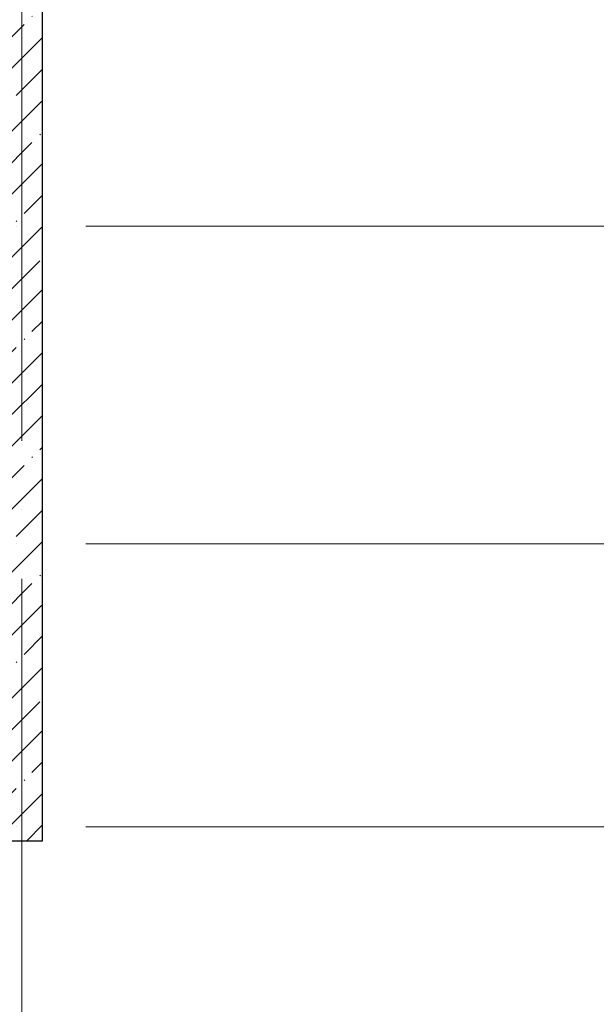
# Model space of a CAD drawing. Header units: millimetres. Extents: x -30540 to 175469, y -11730 to 122288.
# Tile 115 of 119: x 120690 to 124864, y 74165 to 81295. Entities that reach past the tile are written whole.
import ezdxf

# ---------------------------------------------------------------- set-up
doc = ezdxf.new("R2010")
doc.units = ezdxf.units.MM
doc.linetypes.add('ADSK_Линия сетки', pattern=[5000, 4000, -500, 0, -500])
for name, color, linetype, lineweight in [('A-WALL-____-MCUT', 7, 'Continuous', 40), ('A-WALL-____-PATT', 7, 'Continuous', 40), ('S-GRID-____-OTLN', 7, 'Continuous', 9)]:
    doc.layers.add(name, color=color, linetype=linetype, lineweight=lineweight)

# ---------------------------------------------------------------- blocks, each defined once
blk = doc.blocks.new('Наметкина 10_РД_АР_К3_отсоединено_rvt-1-01 ЭО')
at = {"layer": 'A-WALL-____-PATT', "lineweight": 5, "true_color": 0xcccccc}
h = blk.add_hatch(dxfattribs=at)
h.set_pattern_fill('FP_27', color=254, style=0, pattern_type=2)
h.set_pattern_definition([(45, (0, 0), (-228.0985, 228.0985), []), (45, (228.1, 0), (-228.0985, 228.0985), [403.225, -80.645, 6.706, -73.939])])
h.paths.add_polyline_path([(120555.3, 75350), (120855.3, 75350), (120855.3, 91750), (120555.3, 91750), (120555.3, 76020)])
at = {"layer": 'A-WALL-____-MCUT', "color": 254, "lineweight": 30, "true_color": 0xcccccc}
for p, q in [((120855.3, 75350), (120855.3, 84850)), ((120555.3, 75350), (120855.3, 75350))]:
    blk.add_line(p, q, dxfattribs=at)

msp = doc.modelspace()

# ---------------------------------------------------------------- linework, layer by layer
at = {"layer": 'S-GRID-____-OTLN', "color": 253, "linetype": 'ADSK_Линия сетки', "true_color": 0xaaaaaa}
for p, q in [((120705.3, 53245.6), (120705.3, 100101.1)), ((135169, 79800), (62296.8, 79800)), ((135169, 77500), (62296.8, 77500)), ((135169, 75450), (62296.8, 75450))]:
    msp.add_line(p, q, dxfattribs=at)

# ---------------------------------------------------------------- block references
at = {"lineweight": 5}
msp.add_blockref('Наметкина 10_РД_АР_К3_отсоединено_rvt-1-01 ЭО', (0, 0), dxfattribs=at)

doc.saveas('drawing.dxf')
